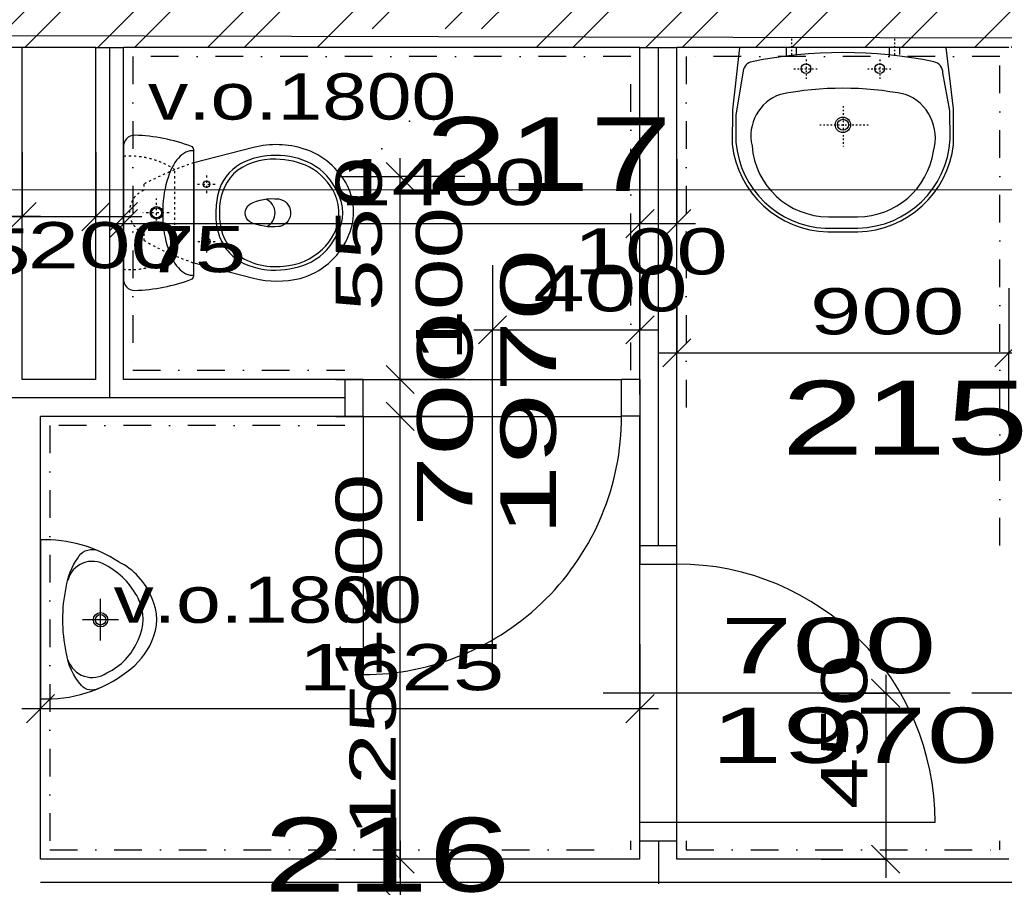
# Model space of a CAD drawing. Extents: x -196363 to 396902, y -489949 to -260582.
# Tile 227 of 256: x 260802 to 263470, y -382554 to -380209. Entities that reach past the tile are written whole.
import ezdxf

# ---------------------------------------------------------------- set-up
doc = ezdxf.new("R2010")
doc.units = 0
doc.header["$MEASUREMENT"] = 0
doc.linetypes.add('DASHED1', pattern=[1, 0.3, -0.4, 0.3])
doc.linetypes.add('DOTDASH', pattern=[1, 0.3, -0.2, 0, -0.2, 0.3])
for name, color, linetype in [('dvere', 1, 'Continuous'), ('koty', 1, 'Continuous'), ('navrh', 2, 'Continuous'), ('noszdiv', 1, 'Continuous'), ('obklady', 14, 'Continuous'), ('popdver', 6, 'Continuous'), ('srafy', 8, 'Continuous'), ('zarpred', 5, 'Continuous')]:
    doc.layers.add(name, color=color, linetype=linetype)
doc.styles.add('SPIRITTXTSTYLE1', font='ROMAN')
doc.styles.add('SPIRITTXTSTYLE2', font='txt')
doc.linetypes.add('CERCH2', pattern='A,0,-1,[17,dur+dsp vaclavov.shx,S=0.003401,R=0,X=-1,Y=0],0', length=1)
doc.linetypes.add('TEPIZL3', pattern='A,0,-1,[9,dur+dsp vaclavov.shx,S=0.005714,R=0,X=-1,Y=0],0', length=1)
doc.dimstyles.new('SPIRITSTYLE26', dxfattribs={"dimtxt": 125, "dimasz": 12.7, "dimexe": 175, "dimexo": -175, "dimgap": 50, "dimtad": 1, "dimdec": 3, "dimzin": 0, "dimdsep": 46, "dimlunit": 7, "dimtxsty": 'SPIRITTXTSTYLE1', "dimblk1": '_TICKMARKS26', "dimblk2": '_TICKMARKS26', "dimsah": 1, "dimcen": 0.09, "dimdle": 50, "dimclrd": 1, "dimclre": 1, "dimclrt": 1, "dimadec": 0, "dimazin": 0, "dimtfac": 1, "dimtdec": 4, "dimtofl": 0, "dimtmove": 1, "dimatfit": 0, "dimfxl": 0, "dimtolj": 1, "dimtzin": 0, "dimarcsym": 0})
doc.dimstyles.new('SPIRITSTYLE663', dxfattribs={"dimtxt": 125, "dimasz": 12.7, "dimexe": 175, "dimexo": 800.245911, "dimgap": 50, "dimtad": 1, "dimdec": 3, "dimzin": 0, "dimdsep": 46, "dimlunit": 7, "dimtxsty": 'SPIRITTXTSTYLE1', "dimblk1": '_TICKMARKS663', "dimblk2": '_TICKMARKS663', "dimsah": 1, "dimcen": 0.09, "dimdle": 50, "dimclrd": 1, "dimclre": 1, "dimclrt": 1, "dimadec": 0, "dimazin": 0, "dimtfac": 1, "dimtdec": 4, "dimtofl": 0, "dimtmove": 1, "dimatfit": 0, "dimfxl": 0, "dimtolj": 1, "dimtzin": 0, "dimarcsym": 0})
doc.dimstyles.new('SPIRITSTYLE664', dxfattribs={"dimtxt": 125, "dimasz": 12.7, "dimexe": 175, "dimexo": 266.325012, "dimgap": 50, "dimtad": 1, "dimdec": 3, "dimzin": 0, "dimdsep": 46, "dimlunit": 7, "dimtxsty": 'SPIRITTXTSTYLE1', "dimblk1": '_TICKMARKS664', "dimblk2": '_TICKMARKS664', "dimsah": 1, "dimcen": 0.09, "dimdle": 50, "dimclrd": 1, "dimclre": 1, "dimclrt": 1, "dimadec": 0, "dimazin": 0, "dimtfac": 1, "dimtdec": 4, "dimtofl": 0, "dimtmove": 1, "dimatfit": 0, "dimfxl": 0, "dimtolj": 1, "dimtzin": 0, "dimarcsym": 0})
doc.dimstyles.new('SPIRITSTYLE665', dxfattribs={"dimtxt": 125, "dimasz": 12.7, "dimexe": 175, "dimexo": -156.024414, "dimgap": 50, "dimtad": 1, "dimdec": 3, "dimzin": 0, "dimdsep": 46, "dimlunit": 7, "dimtxsty": 'SPIRITTXTSTYLE1', "dimblk1": '_TICKMARKS665', "dimblk2": '_TICKMARKS665', "dimsah": 1, "dimcen": 0.09, "dimdle": 50, "dimclrd": 1, "dimclre": 1, "dimclrt": 1, "dimadec": 0, "dimazin": 0, "dimtfac": 1, "dimtdec": 4, "dimtofl": 0, "dimtmove": 1, "dimatfit": 0, "dimfxl": 0, "dimtolj": 1, "dimtzin": 0, "dimarcsym": 0})
doc.dimstyles.new('SPIRITSTYLE668', dxfattribs={"dimtxt": 125, "dimasz": 12.7, "dimexe": 175, "dimexo": 524.268921, "dimgap": 50, "dimtad": 1, "dimdec": 3, "dimzin": 0, "dimdsep": 46, "dimlunit": 7, "dimtxsty": 'SPIRITTXTSTYLE1', "dimblk1": '_TICKMARKS668', "dimblk2": '_TICKMARKS668', "dimsah": 1, "dimcen": 0.09, "dimdle": 50, "dimclrd": 1, "dimclre": 1, "dimclrt": 1, "dimadec": 0, "dimazin": 0, "dimtfac": 1, "dimtdec": 4, "dimtofl": 0, "dimtmove": 1, "dimatfit": 0, "dimfxl": 0, "dimtolj": 1, "dimtzin": 0, "dimarcsym": 0})
doc.dimstyles.new('SPIRITSTYLE688', dxfattribs={"dimtxt": 125, "dimasz": 12.7, "dimexe": 175, "dimexo": 216.963669, "dimgap": 50, "dimtad": 1, "dimdec": 3, "dimzin": 0, "dimdsep": 46, "dimlunit": 7, "dimtxsty": 'SPIRITTXTSTYLE1', "dimblk1": '_TICKMARKS688', "dimblk2": '_TICKMARKS688', "dimsah": 1, "dimcen": 0.09, "dimdle": 50, "dimclrd": 1, "dimclre": 1, "dimclrt": 1, "dimadec": 0, "dimazin": 0, "dimtfac": 1, "dimtdec": 4, "dimtofl": 0, "dimtmove": 1, "dimatfit": 0, "dimfxl": 0, "dimtolj": 1, "dimtzin": 0, "dimarcsym": 0})
doc.dimstyles.new('SPIRITSTYLE710', dxfattribs={"dimtxt": 125, "dimasz": 12.7, "dimexe": 175, "dimexo": -40.409767, "dimgap": 50, "dimtad": 1, "dimdec": 3, "dimzin": 0, "dimdsep": 46, "dimlunit": 7, "dimtxsty": 'SPIRITTXTSTYLE1', "dimblk1": '_TICKMARKS710', "dimblk2": '_TICKMARKS710', "dimsah": 1, "dimcen": 0.09, "dimdle": 50, "dimclrd": 1, "dimclre": 1, "dimclrt": 1, "dimadec": 0, "dimazin": 0, "dimtfac": 1, "dimtdec": 4, "dimtofl": 0, "dimtmove": 1, "dimatfit": 0, "dimfxl": 0, "dimtolj": 1, "dimtzin": 0, "dimarcsym": 0})

# ---------------------------------------------------------------- blocks, each defined once
blk = doc.blocks.new('_TICKMARKS663')
at = {"color": 1, "linetype": 'Continuous'}
blk.add_line((-3, -3), (3, 3), dxfattribs=at)
blk = doc.blocks.new('*D1593')
at = {"color": 1, "linetype": 'Continuous', "ltscale": 300}
for p, q in [((261833, -382533.59375, 1723.800049), (261833, -381233.59375, 1723.800049)), ((261658, -381283.59375, 1723.800049), (261833, -381283.59375, 1723.800049)), ((262008, -381283.59375, 1723.800049), (261833, -381283.59375, 1723.800049)), ((261658, -382483.59375, 1723.800049), (261833, -382483.59375, 1723.800049)), ((262008, -382483.59375, 1723.800049), (261833, -382483.59375, 1723.800049))]:
    blk.add_line(p, q, dxfattribs=at)
at = {"color": 1, "linetype": 'Continuous', "ltscale": 300, "xscale": 12.69999980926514, "yscale": 12.69999980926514, "zscale": 12.69999980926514}
for p, rotation in [((261833, -381283.59375, 1723.800049), 90.00000250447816), ((261833, -382483.59375, 1723.800049), 270.0000006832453)]:
    blk.add_blockref('_TICKMARKS663', p, dxfattribs=dict(at, rotation=rotation))
at = {"color": 1, "linetype": 'Continuous', "ltscale": 300, "style": 'SPIRITTXTSTYLE1', "width": 1.5}
blk.add_text('1200', height=125, rotation=90.000002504, dxfattribs=at).set_placement((261783.015625, -381996.6875, 1723.800049))
blk = doc.blocks.new('_TICKMARKS26')
at = {"color": 1, "linetype": 'Continuous'}
blk.add_line((-3, -3), (3, 3), dxfattribs=at)
blk = doc.blocks.new('*D1594')
at = {"color": 1, "linetype": 'Continuous', "ltscale": 300}
for p, q in [((261833, -381333.59375, 1723.80005), (261833, -381133.59375, 1723.80005)), ((261658, -381183.59375, 1723.80005), (261833, -381183.59375, 1723.80005)), ((262008, -381183.59375, 1723.80005), (261833, -381183.59375, 1723.80005)), ((261658, -381283.59375, 1723.80005), (261833, -381283.59375, 1723.80005)), ((262008, -381283.59375, 1723.80005), (261833, -381283.59375, 1723.80005))]:
    blk.add_line(p, q, dxfattribs=at)
at = {"color": 1, "linetype": 'Continuous', "ltscale": 300, "xscale": 12.69999980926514, "yscale": 12.69999980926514, "zscale": 12.69999980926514}
for p, rotation in [((261833, -381183.59375, 1723.80005), 90.00000250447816), ((261833, -381283.59375, 1723.80005), 270.0000006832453)]:
    blk.add_blockref('_TICKMARKS26', p, dxfattribs=dict(at, rotation=rotation))
at = {"color": 1, "linetype": 'Continuous', "ltscale": 300, "style": 'SPIRITTXTSTYLE1', "width": 1.5}
blk.add_text('100', height=125, rotation=90.0000025, dxfattribs=at).set_placement((262000.3125, -381134.65625, 1723.80005))
blk = doc.blocks.new('*D1595')
at = {"color": 1, "linetype": 'Continuous', "ltscale": 300}
for p, q in [((261833, -381233.625, 1723.800049), (261833, -380583.65625, 1723.800049)), ((261658, -380633.65625, 1723.800049), (261833, -380633.65625, 1723.800049)), ((262008, -380633.65625, 1723.800049), (261833, -380633.65625, 1723.800049)), ((261658, -381183.59375, 1723.800049), (261833, -381183.59375, 1723.800049)), ((262008, -381183.59375, 1723.800049), (261833, -381183.59375, 1723.800049))]:
    blk.add_line(p, q, dxfattribs=at)
at = {"color": 1, "linetype": 'Continuous', "ltscale": 300, "xscale": 12.69999980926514, "yscale": 12.69999980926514, "zscale": 12.69999980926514}
for p, rotation in [((261833, -380633.65625, 1723.800049), 90.00000250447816), ((261833, -381183.59375, 1723.800049), 270.0000006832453)]:
    blk.add_blockref('_TICKMARKS26', p, dxfattribs=dict(at, rotation=rotation))
at = {"color": 1, "linetype": 'Continuous', "ltscale": 300, "style": 'SPIRITTXTSTYLE1', "width": 1.5}
blk.add_text('550', height=125, rotation=90.000002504, dxfattribs=at).set_placement((261783.015625, -380997.90625, 1723.800049))
blk = doc.blocks.new('_TICKMARKS664')
at = {"color": 1, "linetype": 'Continuous'}
blk.add_line((-3, -3), (3, 3), dxfattribs=at)
blk = doc.blocks.new('*D1596')
at = {"color": 1, "linetype": 'Continuous', "ltscale": 300}
for p, q in [((260732.765625, -380567.28125, 1723.800049), (260732.765625, -380742.28125, 1723.800049)), ((260807.765625, -380567.28125, 1723.800049), (260807.765625, -380742.28125, 1723.800049)), ((260857.78125, -380742.28125, 1723.800049), (260682.75, -380742.28125, 1723.800049)), ((260732.765625, -380917.28125, 1723.800049), (260732.765625, -380742.28125, 1723.800049)), ((260807.765625, -380917.28125, 1723.800049), (260807.765625, -380742.28125, 1723.800049))]:
    blk.add_line(p, q, dxfattribs=at)
at = {"color": 1, "linetype": 'Continuous', "ltscale": 300, "xscale": 12.69999980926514, "yscale": 12.69999980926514, "zscale": 12.69999980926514}
for p, rotation in [((260732.765625, -380742.28125, 1723.800049), 180.0000050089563), ((260807.765625, -380742.28125, 1723.800049), 360.0000100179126)]:
    blk.add_blockref('_TICKMARKS664', p, dxfattribs=dict(at, rotation=rotation))
at = {"color": 1, "linetype": 'Continuous', "ltscale": 300, "style": 'SPIRITTXTSTYLE1', "width": 1.5}
blk.add_text('75', height=125, rotation=360.000010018, dxfattribs=at).set_placement((260552.703125, -380898.84375, 1723.800049))
blk = doc.blocks.new('*D1597')
at = {"color": 1, "linetype": 'Continuous', "ltscale": 300}
for p, q in [((260807.765625, -380567.28125, 1723.800049), (260807.765625, -380742.28125, 1723.800049)), ((261007.765625, -380567.28125, 1723.800049), (261007.765625, -380742.28125, 1723.800049)), ((260757.765625, -380742.28125, 1723.800049), (261057.78125, -380742.28125, 1723.800049)), ((260807.765625, -380917.28125, 1723.800049), (260807.765625, -380742.28125, 1723.800049)), ((261007.765625, -380917.28125, 1723.800049), (261007.765625, -380742.28125, 1723.800049))]:
    blk.add_line(p, q, dxfattribs=at)
at = {"color": 1, "linetype": 'Continuous', "ltscale": 300, "xscale": 12.69999980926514, "yscale": 12.69999980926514, "zscale": 12.69999980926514, "rotation": 180.0000050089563}
blk.add_blockref('_TICKMARKS26', (260807.765625, -380742.28125, 1723.800049), dxfattribs=at)
at = {"color": 1, "linetype": 'Continuous', "ltscale": 300, "xscale": 12.69999980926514, "yscale": 12.69999980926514, "zscale": 12.69999980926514}
blk.add_blockref('_TICKMARKS26', (261007.765625, -380742.28125, 1723.800049), dxfattribs=at)
at = {"color": 1, "linetype": 'Continuous', "ltscale": 300, "style": 'SPIRITTXTSTYLE1', "width": 1.5}
blk.add_text('200', height=125, dxfattribs=at).set_placement((260822.984375, -380882.125, 1723.800049))
blk = doc.blocks.new('*D1598')
at = {"color": 1, "linetype": 'Continuous', "ltscale": 300}
for p, q in [((261007.765625, -380567.28125, 1723.800049), (261007.765625, -380742.28125, 1723.800049)), ((261082.625, -380567.28125, 1723.800049), (261082.625, -380742.28125, 1723.800049)), ((260957.765625, -380742.28125, 1723.800049), (261132.640625, -380742.28125, 1723.800049)), ((261007.765625, -380917.28125, 1723.800049), (261007.765625, -380742.28125, 1723.800049)), ((261082.625, -380917.28125, 1723.800049), (261082.625, -380742.28125, 1723.800049))]:
    blk.add_line(p, q, dxfattribs=at)
at = {"color": 1, "linetype": 'Continuous', "ltscale": 300, "xscale": 12.69999980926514, "yscale": 12.69999980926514, "zscale": 12.69999980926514, "rotation": 180.0000050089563}
blk.add_blockref('_TICKMARKS26', (261007.765625, -380742.28125, 1723.800049), dxfattribs=at)
at = {"color": 1, "linetype": 'Continuous', "ltscale": 300, "xscale": 12.69999980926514, "yscale": 12.69999980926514, "zscale": 12.69999980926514}
blk.add_blockref('_TICKMARKS26', (261082.625, -380742.28125, 1723.800049), dxfattribs=at)
at = {"color": 1, "linetype": 'Continuous', "ltscale": 300, "style": 'SPIRITTXTSTYLE1', "width": 1.5}
blk.add_text('75', height=125, dxfattribs=at).set_placement((261136.53125, -380892.875, 1723.800049))
blk = doc.blocks.new('_TICKMARKS665')
at = {"color": 1, "linetype": 'Continuous'}
blk.add_line((-3, -3), (3, 3), dxfattribs=at)
blk = doc.blocks.new('*D1599')
at = {"color": 1, "linetype": 'Continuous', "ltscale": 300}
for p, q in [((261082.625, -380586.25, 1723.800049), (261082.625, -380761.25, 1723.800049)), ((262482.75, -380586.25, 1723.800049), (262482.75, -380761.25, 1723.800049)), ((261032.625, -380761.25, 1723.800049), (262532.75, -380761.25, 1723.800049)), ((261082.625, -380936.25, 1723.800049), (261082.625, -380761.25, 1723.800049)), ((262482.75, -380936.25, 1723.800049), (262482.75, -380761.25, 1723.800049))]:
    blk.add_line(p, q, dxfattribs=at)
at = {"color": 1, "linetype": 'Continuous', "ltscale": 300, "xscale": 12.69999980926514, "yscale": 12.69999980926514, "zscale": 12.69999980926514, "rotation": 180.0000050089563}
blk.add_blockref('_TICKMARKS665', (261082.625, -380761.25, 1723.800049), dxfattribs=at)
at = {"color": 1, "linetype": 'Continuous', "ltscale": 300, "xscale": 12.69999980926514, "yscale": 12.69999980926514, "zscale": 12.69999980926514}
blk.add_blockref('_TICKMARKS665', (262482.75, -380761.25, 1723.800049), dxfattribs=at)
at = {"color": 1, "linetype": 'Continuous', "ltscale": 300, "style": 'SPIRITTXTSTYLE1', "width": 1.5}
blk.add_text('1400', height=125, dxfattribs=at).set_placement((261669.609375, -380711.28125, 1723.800049))
blk = doc.blocks.new('*D1600')
at = {"color": 1, "linetype": 'Continuous', "ltscale": 300}
for p, q in [((262482.75, -380586.25, 1723.80005), (262482.75, -380761.25, 1723.80005)), ((262582.78125, -380586.25, 1723.80005), (262582.78125, -380761.25, 1723.80005)), ((262432.75, -380761.25, 1723.80005), (262632.78125, -380761.25, 1723.80005)), ((262482.75, -380936.25, 1723.80005), (262482.75, -380761.25, 1723.80005)), ((262582.78125, -380936.25, 1723.80005), (262582.78125, -380761.25, 1723.80005))]:
    blk.add_line(p, q, dxfattribs=at)
at = {"color": 1, "linetype": 'Continuous', "ltscale": 300, "xscale": 12.69999980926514, "yscale": 12.69999980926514, "zscale": 12.69999980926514, "rotation": 180.0000050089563}
blk.add_blockref('_TICKMARKS26', (262482.75, -380761.25, 1723.80005), dxfattribs=at)
at = {"color": 1, "linetype": 'Continuous', "ltscale": 300, "xscale": 12.69999980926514, "yscale": 12.69999980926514, "zscale": 12.69999980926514}
blk.add_blockref('_TICKMARKS26', (262582.78125, -380761.25, 1723.80005), dxfattribs=at)
at = {"color": 1, "linetype": 'Continuous', "ltscale": 300, "style": 'SPIRITTXTSTYLE1', "width": 1.5}
blk.add_text('100', height=125, dxfattribs=at).set_placement((262302.53125, -380898.96875, 1723.80005))
blk = doc.blocks.new('*D1601')
at = {"color": 1, "linetype": 'Continuous', "ltscale": 300}
for p, q in [((262582.78125, -380936.28125, 1723.80005), (262582.78125, -381111.28125, 1723.80005)), ((263482.75, -380936.28125, 1723.80005), (263482.75, -381111.28125, 1723.80005)), ((262532.75, -381111.28125, 1723.80005), (263532.75, -381111.28125, 1723.80005)), ((262582.78125, -381286.28125, 1723.80005), (262582.78125, -381111.28125, 1723.80005)), ((263482.75, -381286.28125, 1723.80005), (263482.75, -381111.28125, 1723.80005))]:
    blk.add_line(p, q, dxfattribs=at)
at = {"color": 1, "linetype": 'Continuous', "ltscale": 300, "xscale": 12.69999980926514, "yscale": 12.69999980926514, "zscale": 12.69999980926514, "rotation": 180.0000050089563}
blk.add_blockref('_TICKMARKS26', (262582.78125, -381111.28125, 1723.80005), dxfattribs=at)
at = {"color": 1, "linetype": 'Continuous', "ltscale": 300, "xscale": 12.69999980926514, "yscale": 12.69999980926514, "zscale": 12.69999980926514}
blk.add_blockref('_TICKMARKS26', (263482.75, -381111.28125, 1723.80005), dxfattribs=at)
at = {"color": 1, "linetype": 'Continuous', "ltscale": 300, "style": 'SPIRITTXTSTYLE1', "width": 1.5}
blk.add_text('900', height=125, dxfattribs=at).set_placement((262943.46875, -381061.28125, 1723.80005))
blk = doc.blocks.new('*D1602')
at = {"color": 1, "linetype": 'Continuous', "ltscale": 300}
for p, q in [((263482.75, -380936.28125, 1723.80005), (263482.75, -381111.28125, 1723.80005)), ((263582.75, -380936.28125, 1723.80005), (263582.75, -381111.28125, 1723.80005)), ((263432.75, -381111.28125, 1723.80005), (263632.75, -381111.28125, 1723.80005)), ((263482.75, -381286.28125, 1723.80005), (263482.75, -381111.28125, 1723.80005)), ((263582.75, -381286.28125, 1723.80005), (263582.75, -381111.28125, 1723.80005))]:
    blk.add_line(p, q, dxfattribs=at)
at = {"color": 1, "linetype": 'Continuous', "ltscale": 300, "xscale": 12.69999980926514, "yscale": 12.69999980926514, "zscale": 12.69999980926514, "rotation": 180.0000050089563}
blk.add_blockref('_TICKMARKS26', (263482.75, -381111.28125, 1723.80005), dxfattribs=at)
at = {"color": 1, "linetype": 'Continuous', "ltscale": 300, "xscale": 12.69999980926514, "yscale": 12.69999980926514, "zscale": 12.69999980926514}
blk.add_blockref('_TICKMARKS26', (263582.75, -381111.28125, 1723.80005), dxfattribs=at)
at = {"color": 1, "linetype": 'Continuous', "ltscale": 300, "style": 'SPIRITTXTSTYLE1', "width": 1.5}
blk.add_text('100', height=125, dxfattribs=at).set_placement((263612.375, -381096.53125, 1723.80005))
blk = doc.blocks.new('_TICKMARKS668')
at = {"color": 1, "linetype": 'Continuous'}
blk.add_line((-3, -3), (3, 3), dxfattribs=at)
blk = doc.blocks.new('*D1607')
at = {"color": 1, "linetype": 'Continuous', "ltscale": 300}
for p, q in [((263148.6875, -381983.59375, 1723.80005), (263148.6875, -382533.59375, 1723.80005)), ((262973.6875, -382033.625, 1723.80005), (263148.6875, -382033.625, 1723.80005)), ((263323.6875, -382033.625, 1723.80005), (263148.6875, -382033.625, 1723.80005)), ((262973.6875, -382483.59375, 1723.80005), (263148.6875, -382483.59375, 1723.80005)), ((263323.6875, -382483.59375, 1723.80005), (263148.6875, -382483.59375, 1723.80005))]:
    blk.add_line(p, q, dxfattribs=at)
at = {"color": 1, "linetype": 'Continuous', "ltscale": 300, "xscale": 12.69999980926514, "yscale": 12.69999980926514, "zscale": 12.69999980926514}
for p, rotation in [((263148.6875, -382033.625, 1723.80005), 90.00000250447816), ((263148.6875, -382483.59375, 1723.80005), -90.00000250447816)]:
    blk.add_blockref('_TICKMARKS668', p, dxfattribs=dict(at, rotation=rotation))
at = {"color": 1, "linetype": 'Continuous', "ltscale": 300, "style": 'SPIRITTXTSTYLE1', "width": 1.5}
blk.add_text('450', height=125, rotation=450.00001935, dxfattribs=at).set_placement((263098.71875, -382347.875, 1723.80005))
blk = doc.blocks.new('*D1609')
at = {"color": 1, "linetype": 'Continuous', "ltscale": 300}
for p, q in [((261833, -382433.59375, 1723.80005), (261833, -382658.59375, 1723.80005)), ((261658, -382483.59375, 1723.80005), (261833, -382483.59375, 1723.80005)), ((262008, -382483.59375, 1723.80005), (261833, -382483.59375, 1723.80005)), ((261658, -382608.59375, 1723.80005), (261833, -382608.59375, 1723.80005)), ((262008, -382608.59375, 1723.80005), (261833, -382608.59375, 1723.80005))]:
    blk.add_line(p, q, dxfattribs=at)
at = {"color": 1, "linetype": 'Continuous', "ltscale": 300, "xscale": 12.69999980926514, "yscale": 12.69999980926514, "zscale": 12.69999980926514}
for p, rotation in [((261833, -382483.59375, 1723.80005), 90.00000250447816), ((261833, -382608.59375, 1723.80005), -90.00000250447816)]:
    blk.add_blockref('_TICKMARKS26', p, dxfattribs=dict(at, rotation=rotation))
at = {"color": 1, "linetype": 'Continuous', "ltscale": 300, "style": 'SPIRITTXTSTYLE1', "width": 1.5}
blk.add_text('125', height=125, rotation=450.00001935, dxfattribs=at).set_placement((261820.75, -382421.21875, 1723.80005))
blk = doc.blocks.new('_TICKMARKS688')
at = {"color": 1, "linetype": 'Continuous'}
blk.add_line((-3, -3), (3, 3), dxfattribs=at)
blk = doc.blocks.new('*D1647')
at = {"color": 1, "linetype": 'Continuous', "ltscale": 300}
for p, q in [((260857.75, -381900.59375, 1723.800049), (260857.75, -382075.59375, 1723.800049)), ((262482.78125, -381900.59375, 1723.800049), (262482.78125, -382075.59375, 1723.800049)), ((260807.75, -382075.59375, 1723.800049), (262532.78125, -382075.59375, 1723.800049)), ((260857.75, -382250.59375, 1723.800049), (260857.75, -382075.59375, 1723.800049)), ((262482.78125, -382250.59375, 1723.800049), (262482.78125, -382075.59375, 1723.800049))]:
    blk.add_line(p, q, dxfattribs=at)
at = {"color": 1, "linetype": 'Continuous', "ltscale": 300, "xscale": 12.69999980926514, "yscale": 12.69999980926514, "zscale": 12.69999980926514, "rotation": 180.0000050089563}
blk.add_blockref('_TICKMARKS688', (260857.75, -382075.59375, 1723.800049), dxfattribs=at)
at = {"color": 1, "linetype": 'Continuous', "ltscale": 300, "xscale": 12.69999980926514, "yscale": 12.69999980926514, "zscale": 12.69999980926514}
blk.add_blockref('_TICKMARKS688', (262482.78125, -382075.59375, 1723.800049), dxfattribs=at)
at = {"color": 1, "linetype": 'Continuous', "ltscale": 300, "style": 'SPIRITTXTSTYLE1', "width": 1.5}
blk.add_text('1625', height=125, dxfattribs=at).set_placement((261557.171875, -382025.59375, 1723.800049))
blk = doc.blocks.new('_TICKMARKS710')
at = {"color": 1, "linetype": 'Continuous'}
blk.add_line((-3, -3), (3, 3), dxfattribs=at)
blk = doc.blocks.new('*D1687')
at = {"color": 1, "linetype": 'Continuous', "ltscale": 300}
for p, q in [((262082.75, -380874.03125, 1723.80005), (262082.75, -381049, 1723.80005)), ((262482.75, -380874.03125, 1723.80005), (262482.75, -381049, 1723.80005)), ((262032.75, -381049, 1723.80005), (262532.75, -381049, 1723.80005)), ((262082.75, -381224, 1723.80005), (262082.75, -381049, 1723.80005)), ((262482.75, -381224, 1723.80005), (262482.75, -381049, 1723.80005))]:
    blk.add_line(p, q, dxfattribs=at)
at = {"color": 1, "linetype": 'Continuous', "ltscale": 300, "xscale": 12.69999980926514, "yscale": 12.69999980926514, "zscale": 12.69999980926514, "rotation": 180.0000050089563}
blk.add_blockref('_TICKMARKS710', (262082.75, -381049, 1723.80005), dxfattribs=at)
at = {"color": 1, "linetype": 'Continuous', "ltscale": 300, "xscale": 12.69999980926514, "yscale": 12.69999980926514, "zscale": 12.69999980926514}
blk.add_blockref('_TICKMARKS710', (262482.75, -381049, 1723.80005), dxfattribs=at)
at = {"color": 1, "linetype": 'Continuous', "ltscale": 300, "style": 'SPIRITTXTSTYLE1', "width": 1.5}
blk.add_text('400', height=125, dxfattribs=at).set_placement((262193.46875, -380999.03125, 1723.80005))

msp = doc.modelspace()

# ---------------------------------------------------------------- hatches: boundary and pattern name
at = {"layer": 'srafy', "linetype": 'Continuous', "ltscale": 300}
h = msp.add_hatch(dxfattribs=at)
h.set_pattern_fill('ZdivKER', color=8, scale=5.55625, style=0, pattern_type=2)
h.set_pattern_definition([(45, (583704.19, -258948.73), (-148.49243, 148.49243), []), (45, (583803.19, -258948.73), (-148.49243, 148.49243), [])])
h.paths.add_polyline_path([(260162.78125, -380283.65625), (260162.78125, -380133.65625), (263582.75, -380133.65625), (263582.75, -380283.65625), (262057.75, -380283.65625), (262057.75, -380233.65625), (261657.75, -380233.65625), (261657.75, -380283.65625), (260732.76562, -380283.65625), (260732.76562, -380223.625), (260297.76562, -380223.625), (260297.76562, -380283.65625)], flags=0)

# ---------------------------------------------------------------- linework, layer by layer
at = {"layer": 'dvere', "color": 1, "linetype": 'Continuous', "ltscale": 304.799988}
for p, q in [((261682.75, -381183.59375), (261682.75, -381283.59375)), ((262482.75, -381183.59375), (262482.75, -381683.625)), ((262482.75, -381633.625), (262582.75, -381633.625)), ((262482.75, -382433.625), (262582.78125, -382433.625))]:
    msp.add_line(p, q, dxfattribs=at)
at = {"layer": 'dvere', "color": 1, "linetype": 'Continuous', "ltscale": 300}
for p, q in [((261732.76562, -381183.59375), (262432.75, -381183.59375)), ((261732.76562, -381283.59375), (262432.75, -381283.59375)), ((262482.75, -382383.59375), (262482.75, -381683.625)), ((262582.78125, -382383.59375), (262582.75, -381683.625))]:
    msp.add_line(p, q, dxfattribs=at)
at = {"layer": 'dvere', "color": 7, "linetype": 'Continuous', "ltscale": 300}
for p, q in [((261732.76562, -381283.375, 900), (261732.76562, -381983.34375, 900)), ((262582.78125, -382383.59375, 900), (263282.75, -382383.59375, 900))]:
    msp.add_line(p, q, dxfattribs=at)
for centre, radius, start, end in [((261732.76562, -381283.40625, 900), 699.99109, 270.00000068, 360.00203175), ((262582.75, -382383.59375, 900), 699.97784, 0, 89.99796711)]:
    msp.add_arc(centre, radius, start, end, dxfattribs=at)
at = {"layer": 'dvere', "color": 15, "linetype": 'Continuous', "ltscale": 250}
for p in [(262082.75, -381283.59375), (262582.75, -382033.625)]:
    msp.add_point(p, dxfattribs=at)
at = {"layer": 'dvere', "color": 7, "linetype": 'Continuous', "ltscale": 300}
for p in [(262082.78125, -381283.34375, 900), (262582.78125, -382033.625, 900)]:
    msp.add_point(p, dxfattribs=at)
at = {"layer": 'navrh', "color": 2, "linetype": 'Continuous', "ltscale": 300}
for p, q in [((261007.76562, -380283.65625, 900), (260807.76562, -380283.65625, 900)), ((260807.76562, -381183.59375, 900), (260807.76562, -380283.65625, 900)), ((261007.76562, -381183.59375, 900), (261007.76562, -380283.65625, 900)), ((262482.75, -380283.65625, 900), (261082.78125, -380283.65625, 900)), ((261082.78125, -381183.59375, 900), (261082.78125, -380283.65625, 900)), ((262482.75, -381183.59375, 900), (262482.75, -380283.65625, 900)), ((263482.75, -380283.65625, 900), (262582.78125, -380283.65625, 900)), ((262582.78125, -381683.625, 900), (262582.78125, -380283.65625, 900)), ((261007.76562, -381183.59375, 900), (260807.76562, -381183.59375, 900)), ((261732.76562, -381183.59375, 900), (261082.78125, -381183.59375, 900)), ((261732.76562, -381283.59375, 900), (261732.76562, -381183.59375, 900)), ((262482.75, -381183.59375, 900), (262432.75, -381183.59375, 900)), ((262432.75, -381283.59375, 900), (262432.75, -381183.59375, 900)), ((260857.75, -382483.59375, 900), (260857.75, -381283.59375, 900)), ((261732.76562, -381283.59375, 900), (260857.75, -381283.59375, 900)), ((262482.78125, -381283.375, 900), (262432.75, -381283.375, 900)), ((262482.78125, -381683.625, 900), (262482.78125, -381283.375, 900)), ((262482.75, -381683.625, 900), (262482.75, -381683.625, 900)), ((262482.75, -381683.625, 900), (262582.78125, -381683.625, 900)), ((262482.75, -382483.59375, 900), (262482.75, -382383.59375, 900)), ((262482.75, -382383.59375, 900), (262582.78125, -382383.59375, 900)), ((262582.78125, -382483.59375, 900), (262582.78125, -382383.59375, 900)), ((262482.75, -382483.59375, 900), (260857.75, -382483.59375, 900)), ((263482.75, -382483.59375, 900), (262582.78125, -382483.59375, 900)), ((262982.78125, -382483.59375, 900), (262632.75, -382483.59375, 900))]:
    msp.add_line(p, q, dxfattribs=at)
at = {"layer": 'noszdiv', "color": 1, "linetype": 'CERCH2', "ltscale": 300}
for p, q in [((251922.75, -380233.65625, 1723.80005), (276357.75, -380283.65625, 1723.80005)), ((252362.76562, -380673.65625, 1723.80005), (275917.78125, -380663.65625, 1723.80005))]:
    msp.add_line(p, q, dxfattribs=at)
at = {"layer": 'obklady', "color": 14, "linetype": 'DOTDASH', "ltscale": 250}
for p, q in [((262457.75, -380308.65625, 4347.59961), (261107.78125, -380308.65625, 4347.59961)), ((261107.78125, -380308.65625, 4347.59961), (261107.78125, -381158.59375, 4347.59961)), ((262457.75, -381158.59375, 4347.59961), (262457.75, -380308.65625, 4347.59961)), ((263457.75, -380308.65625, 4347.59961), (262607.78125, -380308.65625, 4347.59961)), ((262607.78125, -380308.65625, 4347.59961), (262607.78125, -381283.59375, 4347.59961)), ((263457.75, -381633.625, 4347.59961), (263457.75, -380308.65625, 4347.59961)), ((261107.78125, -381158.59375, 4347.59961), (261682.75, -381158.59375, 4347.59961)), ((261682.75, -381308.59375, 4347.59961), (260882.75, -381308.59375, 4347.59961)), ((260882.75, -381308.59375, 4347.59961), (260882.75, -382458.59375, 4347.59961)), ((262457.75, -382458.59375, 4347.59961), (262457.75, -382433.625, 4347.59961)), ((262607.78125, -382433.625, 4347.59961), (262607.78125, -382458.59375, 4347.59961)), ((263457.75, -382458.59375, 4347.59961), (263457.75, -382433.625, 4347.59961)), ((260882.75, -382458.59375, 4347.59961), (262457.75, -382458.59375, 4347.59961)), ((262607.78125, -382458.59375, 4347.59961), (263457.75, -382458.59375, 4347.59961))]:
    msp.add_line(p, q, dxfattribs=at)
for p in [(261857.75, -380483.65625, 4347.59961), (261782.76562, -380558.59375, 4347.59961), (263032.78125, -381383.625, 4347.59961), (261670.25, -381908.5625, 4347.59961)]:
    msp.add_point(p, dxfattribs=at)
at = {"layer": 'popdver', "color": 6, "linetype": 'Continuous', "ltscale": 250}
for p, q in [((262082.75, -382014.25), (262082.75, -381083.375)), ((263313.40625, -382033.625), (262382.53125, -382033.625)), ((264313.40625, -382033.625), (263382.53125, -382033.625))]:
    msp.add_line(p, q, dxfattribs=at)
at = {"layer": 'popdver', "color": 6, "linetype": 'Continuous', "ltscale": 304.799988}
for p in [(262082.75, -381283.59375), (262582.78125, -382033.625)]:
    msp.add_point(p, dxfattribs=at)
at = {"layer": 'popdver', "color": 6, "linetype": 'Continuous', "ltscale": 250}
for p in [(262082.75, -381283.59375), (262582.78125, -382033.625)]:
    msp.add_point(p, dxfattribs=at)
at = {"layer": 'srafy', "color": 8, "linetype": 'Continuous', "ltscale": 300}
for p, q in [((260807.76562, -380283.65625, 900), (260732.76562, -380283.65625, 900)), ((261007.76562, -380283.65625, 900), (261082.78125, -380283.65625, 900)), ((262482.75, -380283.65625, 900), (262582.78125, -380283.65625, 900))]:
    msp.add_line(p, q, dxfattribs=at)
at = {"layer": 'srafy', "color": 8, "linetype": 'TEPIZL3', "ltscale": 30}
for p, q in [((261045.28125, -380283.65625, 900), (261045.28125, -381233.59375, 900)), ((262532.75, -381633.625, 900), (262532.75, -380283.65625, 900)), ((261682.75, -381233.59375, 900), (260770.26562, -381233.59375, 900)), ((262532.75, -382433.625, 900), (262532.75, -382549.9375, 900)), ((260857.75, -382546.0625, 900), (264277.75, -382546.0625, 900))]:
    msp.add_line(p, q, dxfattribs=at)
at = {"layer": 'zarpred', "color": 8, "linetype": 'DASHED1', "ltscale": 14.000001}
for p, q in [((262893.34375, -380260.59375), (262893.34375, -380308.53125)), ((263172.75, -380260.59375), (263172.75, -380308.53125)), ((262933.0625, -380316.71875), (262933.0625, -380368.78125)), ((263132.75, -380316.71875), (263132.75, -380368.78125)), ((262900.1875, -380341.375), (262965.9375, -380341.375)), ((263099.90625, -380341.375), (263165.625, -380341.375)), ((263033.03125, -380442.71875), (263033.03125, -380552.25)), ((262970.03125, -380493.375), (263101.5, -380493.375))]:
    msp.add_line(p, q, dxfattribs=at)
at = {"layer": 'zarpred', "color": 8, "linetype": 'Continuous'}
for p, q in [((262879.125, -380283.875), (262879.125, -380308.53125)), ((262906.5, -380283.875), (262906.5, -380303.1875)), ((263158.5, -380283.875), (263158.5, -380308.53125)), ((263185.90625, -380283.875), (263185.90625, -380303.1875)), ((261020.71875, -381891.28125), (261020.71875, -381778.1875)), ((260972.03125, -381834), (261069.39062, -381834))]:
    msp.add_line(p, q, dxfattribs=at)
at = {"layer": 'zarpred', "color": 8, "linetype": 'DASHED1', "ltscale": 20}
for p, q in [((261308.48438, -380678.59375), (261308.48438, -380626.09375)), ((261283.15625, -380654.53125), (261332.85938, -380654.53125)), ((261172.53125, -380766.75), (261172.53125, -380693.625)), ((261206.45312, -380731.875), (261135.1875, -380731.875)), ((261308.48438, -380839.875), (261308.48438, -380779.875)), ((261284.09375, -380809.875), (261330.98438, -380809.875))]:
    msp.add_line(p, q, dxfattribs=at)
at = {"layer": 'zarpred', "color": 5, "linetype": 'Continuous'}
for points in [[(262752.75, -380283.65625), (262733.125, -380453.28125), (262732.75, -380545.625, 0.3735613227), (262991.9375, -380783.625), (262991.9375, -380783.625), (263073.5625, -380783.625, 0.3724052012), (263332.75, -380546.4375), (263332.75, -380546.4375), (263332.90625, -380450.46875), (263312.75, -380283.65625)], [(263072.75, -380742.6875, 0.3708738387), (263278.15625, -380564.8125, 0.3916131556), (263202.28125, -380410.9375, 0.0969293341), (262863.21875, -380410.9375, 0.3847571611), (262786.5625, -380550.6875, 0.3922860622), (262993.3125, -380742.6875), (262993.3125, -380742.6875)], [(260857.75, -382048.8125, 0.1771518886), (261092.3125, -381975.78125, 0.1368359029), (261159.625, -381892.71875, 0.2237964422), (261159.625, -381775.28125, 0.1888838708), (261069.39062, -381677.90625, 0.1557502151), (260857.75, -381618.34375), (260857.75, -381618.34375)]]:
    msp.add_lwpolyline(points, format="xyb", close=True, dxfattribs=at)
at = {"layer": 'zarpred', "color": 8, "linetype": 'Continuous'}
msp.add_lwpolyline([(263073.4375, -380773.34375, 0.3915576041), (263323.3125, -380532.34375), (263323.3125, -380532.34375), (263322.75, -380455.28125), (263303.59375, -380353.0625, 0.3566107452), (263279.59375, -380322.75, 0.1005923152), (262785.90625, -380322.71875, 0.3243051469), (262762.84375, -380347.59375), (262762.84375, -380347.59375), (262742.75, -380467.40625), (262742.75, -380540.8125, 0.3749197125), (262985.09375, -380773.75), (262985.09375, -380773.75)], format="xyb", close=True, dxfattribs=at)
at = {"layer": 'zarpred', "color": 5, "linetype": 'Continuous', "ltscale": 7}
for points in [[(261082.78125, -380909.5625, 0.4484928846), (261113.46875, -380942.1875, 0.0834908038), (261267, -380912.03125, 0.3122022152), (261273.48438, -380902.6875), (261273.48438, -380561.4375, 0.3121754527), (261267, -380552.0625, 0.0834882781), (261113.46875, -380521.90625, 0.4484928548), (261082.75, -380554.5625)], [(261273.48438, -380867.65625), (261435.45312, -380909.3125, 0.120198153), (261561.82812, -380909.625, 0.2239549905), (261689.95312, -380800.25, 0.2338795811), (261689.95312, -380658.90625, 0.1979395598), (261572.92188, -380559.09375, 0.1401719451), (261435.45312, -380554.8125), (261273.48438, -380596.34375)], [(261333.53125, -380734.40625, 0.1740990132), (261361.53125, -380830.40625, 0.0907895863), (261399.98438, -380864.5, 0.1244630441), (261495.95312, -380887.34375, 0.1129211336), (261592, -380864.78125, 0.1750533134), (261663.0625, -380786.9375, 0.2588111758), (261663.0625, -380677.1875, 0.171882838), (261592, -380599.34375, 0.1320878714), (261495.95312, -380576.78125, 0.1303286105), (261399.98438, -380599.59375, 0.2067324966), (261339.01562, -380679.875, 0.0655918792), (261333.53125, -380730.71875)]]:
    msp.add_lwpolyline(points, format="xyb", close=True, dxfattribs=at)
at = {"layer": 'zarpred', "color": 8, "linetype": 'DASHED1', "ltscale": 20}
for points in [[(261082.625, -380884.875, 0.1706822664), (261222.15625, -380848.90625), (261222.15625, -380615.21875, 0.1706821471), (261082.625, -380579.25)], [(261273.48438, -380867.78125, -0.0494554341), (261138.46875, -380806.625, -0.0545248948), (261138.1875, -380787.90625, -0.6626927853), (261137.59375, -380671, -0.0762061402), (261138.46875, -380654.53125, -0.0001383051), (261138.76562, -380654.125, -0.0431798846), (261273.48438, -380596.34375)]]:
    msp.add_lwpolyline(points, format="xyb", close=True, dxfattribs=at)
at = {"layer": 'zarpred', "color": 8, "linetype": 'Continuous', "ltscale": 7}
for points in [[(261343.35938, -380733.8125, 0.2065757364), (261380.89062, -380837.34375, 0.205236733), (261516.26562, -380876.34375, 0.1817712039), (261621.8125, -380830.28125, 0.1942552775), (261666.39062, -380739.9375, 0.1107989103), (261656.04688, -380680.75, 0.1518451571), (261587.3125, -380608.15625, 0.116294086), (261495.98438, -380586.78125, 0.2009926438), (261380.89062, -380626.75, 0.1941405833), (261342.73438, -380727.65625)], [(261504.15625, -380768.78125, -0.1475904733), (261425.23438, -380756.65625, -0.509097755), (261424.98438, -380708.625, -0.1502406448), (261502.625, -380694.46875, -0.8275521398), (261507.89062, -380768.625)]]:
    msp.add_lwpolyline(points, format="xyb", close=True, dxfattribs=at)
msp.add_lwpolyline([(261471.07812, -380769.46875, 0.6348764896), (261468.98438, -380694.8125)], format="xyb", dxfattribs=at)
at = {"layer": 'zarpred', "color": 5, "linetype": 'Continuous'}
for points in [[(261015.04688, -382020.75, -0.3553886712), (260969.17188, -382013, -0.1517338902), (260927.625, -381922.78125, -0.1035084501), (260927.42188, -381746.875, -0.1251187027), (260958.9375, -381668.125, -0.3588214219), (261007.67188, -381645.59375), (261007.67188, -381645.59375)], [(260931.92188, -381943.40625, 0.5013875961), (261037.89062, -381978.65625, 0.1828283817), (261122.46875, -381890.15625, 0.2368390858), (261122.46875, -381776.125, 0.1539319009), (261034.6875, -381686.875, 0.5092198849), (260931.92188, -381728.125), (260931.92188, -381728.125)]]:
    msp.add_lwpolyline(points, format="xyb", dxfattribs=at)
at = {"layer": 'zarpred', "color": 8, "linetype": 'Continuous'}
for centre, radius in [((262932.75, -380341.375), 12.93063), ((263132.4375, -380341.375), 12.93063), ((263033.03125, -380493.375), 14.78058), ((261020.71875, -381834.71875), 14.25228)]:
    msp.add_circle(centre, radius, dxfattribs=at)
at = {"layer": 'zarpred', "color": 5, "linetype": 'Continuous'}
for centre, radius in [((263032.75, -380493.625), 20.87694), ((261020.71875, -381834.71875), 19.41418)]:
    msp.add_circle(centre, radius, dxfattribs=at)
at = {"layer": 'zarpred', "color": 8, "linetype": 'Continuous', "ltscale": 7}
for centre, radius in [((261308, -380654.53125), 8.90025), ((261172.53125, -380732.0625), 13.6038), ((261308.48438, -380809.875), 9.27465)]:
    msp.add_circle(centre, radius, dxfattribs=at)
at = {"layer": 'zarpred', "color": 5, "linetype": 'Continuous', "ltscale": 7}
msp.add_circle((261172.53125, -380732.0625), 17.09324, dxfattribs=at)
at = {"layer": 'zarpred', "color": 8, "linetype": 'Continuous', "ltscale": 7}
msp.add_ellipse((261269.82812, -380732.4375), major_axis=(0.00002, -168.8831), ratio=0.4782613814, start_param=9.3802080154, end_param=12.6111326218, dxfattribs=at)

# ---------------------------------------------------------------- texts
at = {"layer": 'koty', "color": 1, "linetype": 'Continuous', "ltscale": 300, "style": 'SPIRITTXTSTYLE2', "width": 1.5}
for s, p in [('217', (261900.375, -380672.84375, 1723.80005)), ('215', (262866.34375, -381387.1875, 1723.80005)), ('216', (261462.96875, -382571.21875, 1723.80005))]:
    msp.add_text(s, height=200, dxfattribs=at).set_placement(p)
at = {"layer": 'obklady', "color": 14, "linetype": 'Continuous', "ltscale": 300, "style": 'SPIRITTXTSTYLE1', "width": 1.3}
for p in [(261149.32812, -380479.28125, 1723.80005), (261055.98438, -381842.90625, 1723.80005)]:
    msp.add_text('v.o.1800', height=125.25, dxfattribs=at).set_placement(p)
at = {"layer": 'popdver', "color": 6, "linetype": 'Continuous', "ltscale": 250, "style": 'SPIRITTXTSTYLE1', "width": 1.75}
for s, p in [('1970', (262254.6875, -381609.53125)), ('700', (262028.64062, -381585.15625))]:
    msp.add_text(s, height=150, rotation=90.0000025, dxfattribs=at).set_placement(p)
for s, p in [('700', (262700.65625, -381979.5)), ('1970', (262673.5, -382222.6875))]:
    msp.add_text(s, height=150, dxfattribs=at).set_placement(p)

# ---------------------------------------------------------------- dimensions: what is measured, and where the dimension line sits
at = {"layer": 'koty', "color": 1, "linetype": 'Continuous', "ltscale": 300}
for base, p1, p2, dimstyle, picture, middle in [((260807.76562, -380742.28125, 1723.80005), (260807.76562, -381183.59375, 1723.80005), (260732.76562, -381183.59375, 1723.80005), 'SPIRITSTYLE664', '*D1596', (260433.67188, -380898.84375)), ((260807.76562, -380742.28125, 1723.80005), (260807.76562, -380742.28125, 1723.80005), (261007.76562, -380742.28125, 1723.80005), 'SPIRITSTYLE26', '*D1597', (260971.78125, -380882.125)), ((261007.76562, -380742.28125, 1723.80005), (261007.76562, -380742.28125, 1723.80005), (261082.625, -380742.28125, 1723.80005), 'SPIRITSTYLE26', '*D1598', (261255.57812, -380892.875)), ((262482.75, -380761.25, 1723.80005), (262482.75, -380761.25, 1723.80005), (262582.78125, -380761.25, 1723.80005), 'SPIRITSTYLE26', '*D1600', (262445.375, -380898.96875)), ((263482.75, -381111.28125, 1723.80005), (263482.75, -381111.28125, 1723.80005), (263582.75, -381111.28125, 1723.80005), 'SPIRITSTYLE26', '*D1602', (263755.25, -381096.53125))]:
    dim = msp.add_linear_dim(base=base, p1=p1, p2=p2, dimstyle=dimstyle, dxfattribs=at)
    dim.commit()
    dim.dimension.update_dxf_attribs({"geometry": picture, "text_midpoint": middle, "dimtype": 160})
for base, p1, p2, dimstyle, picture, middle in [((261082.625, -380761.25, 1723.80005), (261082.625, -380742.28125, 1723.80005), (262482.75, -380742.28125, 1723.80005), 'SPIRITSTYLE665', '*D1599', (261782.6875, -380761.25, 1723.80005)), ((262582.78125, -381111.28125, 1723.80005), (262582.78125, -380761.25, 1723.80005), (263482.75, -381111.28125, 1723.80005), 'SPIRITSTYLE26', '*D1601', (263032.78125, -381111.28125, 1723.80005)), ((262082.75, -381049, 1723.80005), (262082.75, -381183.59375, 1723.80005), (262482.75, -381683.625, 1723.80005), 'SPIRITSTYLE710', '*D1687', (262282.75, -381049, 1723.80005)), ((260857.75, -382075.59375, 1723.80005), (260857.75, -381283.59375, 1723.80005), (262482.78125, -381683.625, 1723.80005), 'SPIRITSTYLE688', '*D1647', (261670.25, -382075.59375, 1723.80005))]:
    dim = msp.add_linear_dim(base=base, p1=p1, p2=p2, dimstyle=dimstyle, dxfattribs=at)
    dim.commit()
    dim.dimension.update_dxf_attribs({"geometry": picture, "text_midpoint": middle})
for base, p1, p2, angle, dimstyle, picture, middle in [((261833, -381183.59375, 1723.8000488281), (261833, -381183.59375, 1723.8000488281), (261833, -380633.65625, 1723.8000488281), 90.0000025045, 'SPIRITSTYLE26', '*D1595', (261833, -380908.625, 1723.8000488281)), ((261833, -382533.5625, 1723.80005), (260857.75, -382483.59375, 1723.80005), (260857.75, -381283.59375, 1723.80005), 90.0000025, 'SPIRITSTYLE663', '*D1593', (261833, -381883.59375, 1723.80005)), ((263148.6875, -382033.625, 1723.80005), (263847.96875, -382033.625, 1723.80005), (263847.96875, -382483.59375, 1723.80005), 90.0000025, 'SPIRITSTYLE668', '*D1607', (263148.6875, -382258.59375, 1723.80005))]:
    dim = msp.add_linear_dim(base=base, p1=p1, p2=p2, angle=angle, dimstyle=dimstyle, dxfattribs=at)
    dim.commit()
    dim.dimension.update_dxf_attribs({"geometry": picture, "text_midpoint": middle})
for base, p1, p2, picture, middle in [((261833, -381283.59375, 1723.80005), (261833, -381283.59375, 1723.80005), (261833, -381183.59375, 1723.80005), '*D1594', (261857.45312, -381134.65625)), ((261833, -382483.59375, 1723.80005), (261833, -382483.59375, 1723.80005), (261833, -382608.59375, 1723.80005), '*D1609', (261963.59375, -382421.21875))]:
    dim = msp.add_linear_dim(base=base, p1=p1, p2=p2, angle=90.0000025, dimstyle='SPIRITSTYLE26', dxfattribs=at)
    dim.commit()
    dim.dimension.update_dxf_attribs({"geometry": picture, "text_midpoint": middle, "dimtype": 160})

doc.saveas('drawing.dxf')
